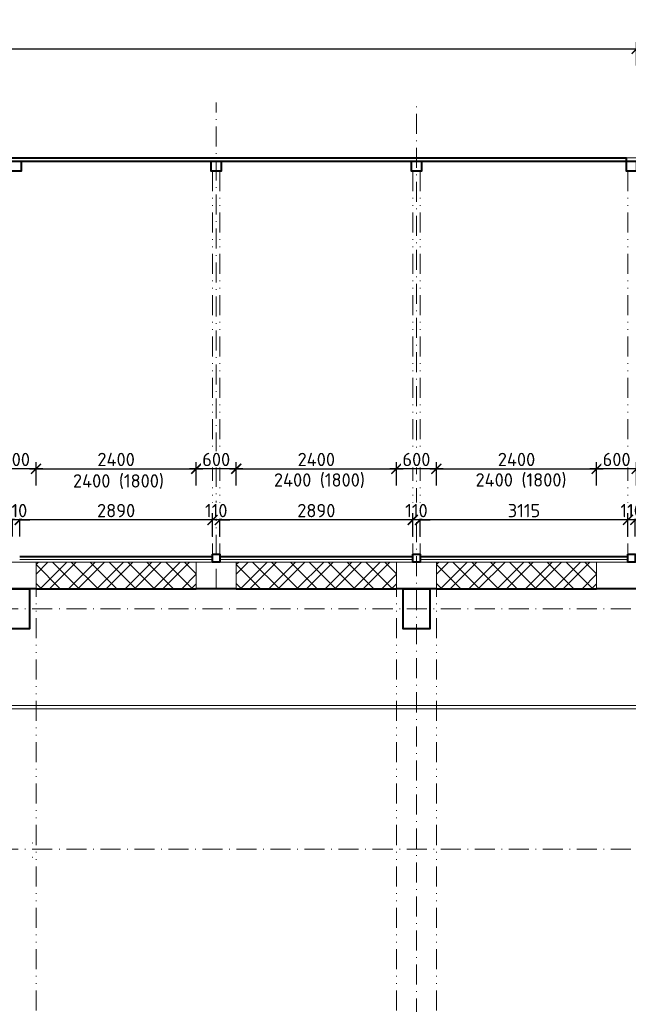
# Model space of a CAD drawing. Header units: metres. Extents: x -115250 to 1551995, y -140807 to 374743.
# Tile 59 of 205: x 72702 to 81822, y 67232 to 81988. Entities that reach past the tile are written whole.
import ezdxf

# ---------------------------------------------------------------- set-up
doc = ezdxf.new("R2010")
doc.units = ezdxf.units.M
doc.header["$LTSCALE"] = 100
doc.header["$PDMODE"] = 3
doc.header["$PDSIZE"] = 150
doc.linetypes.add('0102aČERCHOVANÁ', pattern=[5.1, 3, -1, 0.1, -1])
doc.linetypes.add('0103aDVOJČERCHOVANÁ', pattern=[6.2, 3, -1, 0.1, -1, 0.1, -1])
doc.layers.get('Defpoints').update_dxf_attribs({"lineweight": 9})
for name, color, linetype, lineweight in [('010-izolace EPS', 12, '0109IZOLACEEPS', 9), ('010-kota', 3, 'Continuous', 9), ('010-popis', 16, 'Continuous', 9), ('010-tenka', 10, 'Continuous', 15), ('010-tlusta', 10, 'Continuous', 40), ('910-osa', 8, '0102aČERCHOVANÁ', 9), ('910-tenka', 4, 'Continuous', 15), ('910-tenka nad', 4, '0103aDVOJČERCHOVANÁ', 15), ('910-tlusta', 6, 'Continuous', 40)]:
    doc.layers.add(name, color=color, linetype=linetype, lineweight=lineweight)
doc.styles.add('ISOCPEUR', font='isocpeur.ttf')
doc.linetypes.add('0109IZOLACEEPS', pattern='A,1e-05,[2,atsunami.shx,S=0.4871,R=0,X=0,Y=0],-0.9742,[2,atsunami.shx,S=0.4871,R=180,X=0,Y=0],-1e-05', length=0.97422)
doc.dimstyles.new('TSUNAMI_100', dxfattribs={"dimscale": 100, "dimtxt": 2, "dimasz": 1.5, "dimexe": 1, "dimexo": 2, "dimgap": 0.4, "dimtad": 1, "dimdec": 0, "dimrnd": 5, "dimzin": 0, "dimtxsty": 'ISOCPEUR', "dimblk1": 'ARCHTICK', "dimblk2": 'ARCHTICK', "dimsah": 1, "dimcen": 0.09, "dimdle": 1, "dimclrd": 256, "dimclre": 256, "dimclrt": 256, "dimadec": 0, "dimazin": 0, "dimtfac": 1, "dimtdec": 0, "dimtix": 1, "dimtmove": 1, "dimatfit": 3, "dimfxlon": 1, "dimtfill": 1, "dimtolj": 1, "dimtzin": 0, "dimarcsym": 0})

# ---------------------------------------------------------------- blocks, each defined once
blk = doc.blocks.new('_ARCHTICK')
at = {"color": 0, "linetype": 'ByBlock', "const_width": 0.15}
blk.add_lwpolyline([(-0.5, -0.5), (0.5, 0.5)], dxfattribs=at)
blk = doc.blocks.new('*D698')
at = {"layer": '010-kota', "lineweight": -2, "transparency": 16777216}
for p, q in [((53872, 81302), (53872, 81652)), ((81947, 81302), (81947, 81652)), ((53772, 81552), (82047, 81552))]:
    blk.add_line(p, q, dxfattribs=at)
at = {"layer": 'Defpoints', "color": 0, "transparency": 16777216}
for p in [(81947, 81552), (53872, 79869), (81947, 79869)]:
    blk.add_point(p, dxfattribs=at)
at = {"layer": '010-kota', "lineweight": -2, "transparency": 16777216, "xscale": 150, "yscale": 150, "zscale": 150, "rotation": 180}
blk.add_blockref('_ARCHTICK', (53872, 81552), dxfattribs=at)
at = {"layer": '010-kota', "lineweight": -2, "transparency": 16777216, "xscale": 150, "yscale": 150, "zscale": 150}
blk.add_blockref('_ARCHTICK', (81947, 81552), dxfattribs=at)
at = {"layer": '010-kota', "transparency": 16777216, "insert": (67910, 81692), "char_height": 200, "attachment_point": 5, "style": 'ISOCPEUR', "bg_fill": 3, "box_fill_scale": 1.1, "bg_fill_color": 256, "bg_fill_true_color": 13158600, "bg_fill_transparency": 0}
blk.add_mtext('\\A1;28075', dxfattribs=at)
blk = doc.blocks.new('*D703')
at = {"layer": '010-kota', "lineweight": -2, "transparency": 16777216}
for p, q in [((94297, 82934), (32877, 82934)), ((32977, 82684), (32977, 83034)), ((94197, 82684), (94197, 83034))]:
    blk.add_line(p, q, dxfattribs=at)
at = {"layer": 'Defpoints', "color": 0, "transparency": 16777216}
for p in [(32977, 82934), (32977, 79919), (94197, 79919)]:
    blk.add_point(p, dxfattribs=at)
at = {"layer": '010-kota', "lineweight": -2, "transparency": 16777216, "xscale": 150, "yscale": 150, "zscale": 150, "rotation": 180}
blk.add_blockref('_ARCHTICK', (32977, 82934), dxfattribs=at)
at = {"layer": '010-kota', "lineweight": -2, "transparency": 16777216, "xscale": 150, "yscale": 150, "zscale": 150}
blk.add_blockref('_ARCHTICK', (94197, 82934), dxfattribs=at)
at = {"layer": '010-kota', "transparency": 16777216, "insert": (63587, 83074), "char_height": 200, "attachment_point": 5, "style": 'ISOCPEUR', "bg_fill": 3, "box_fill_scale": 1.1, "bg_fill_color": 256, "bg_fill_true_color": 13158600, "bg_fill_transparency": 0}
blk.add_mtext('\\A1;61220', dxfattribs=at)
blk = doc.blocks.new('*D716')
at = {"layer": '010-kota', "lineweight": -2, "transparency": 16777216}
for p, q in [((72847, 75257), (75447, 75257)), ((72947, 75007), (72947, 75357)), ((75347, 75007), (75347, 75357))]:
    blk.add_line(p, q, dxfattribs=at)
at = {"layer": 'Defpoints', "color": 0, "transparency": 16777216}
for p in [(75347, 75257), (72947, 73859), (75347, 73859)]:
    blk.add_point(p, dxfattribs=at)
at = {"layer": '010-kota', "lineweight": -2, "transparency": 16777216, "xscale": 150, "yscale": 150, "zscale": 150, "rotation": 180}
blk.add_blockref('_ARCHTICK', (72947, 75257), dxfattribs=at)
at = {"layer": '010-kota', "lineweight": -2, "transparency": 16777216, "xscale": 150, "yscale": 150, "zscale": 150}
blk.add_blockref('_ARCHTICK', (75347, 75257), dxfattribs=at)
at = {"layer": '010-kota', "transparency": 16777216, "insert": (74147, 75397), "char_height": 200, "attachment_point": 5, "style": 'ISOCPEUR', "bg_fill": 3, "box_fill_scale": 1.1, "bg_fill_color": 256, "bg_fill_true_color": 13158600, "bg_fill_transparency": 0}
blk.add_mtext('\\A1;2400', dxfattribs=at)
blk = doc.blocks.new('*D717')
at = {"layer": '010-kota', "lineweight": -2, "transparency": 16777216}
for p, q in [((72847, 75257), (75447, 75257)), ((72947, 75007), (72947, 75357)), ((75347, 75007), (75347, 75357))]:
    blk.add_line(p, q, dxfattribs=at)
at = {"layer": 'Defpoints', "color": 0, "transparency": 16777216}
for p in [(75347, 75257), (72947, 73859), (75347, 73859)]:
    blk.add_point(p, dxfattribs=at)
at = {"layer": '010-kota', "lineweight": -2, "transparency": 16777216, "xscale": 150, "yscale": 150, "zscale": 150, "rotation": 180}
blk.add_blockref('_ARCHTICK', (72947, 75257), dxfattribs=at)
at = {"layer": '010-kota', "lineweight": -2, "transparency": 16777216, "xscale": 150, "yscale": 150, "zscale": 150}
blk.add_blockref('_ARCHTICK', (75347, 75257), dxfattribs=at)
at = {"layer": '010-kota', "transparency": 16777216, "insert": (74182, 75066), "char_height": 200, "attachment_point": 5, "style": 'ISOCPEUR', "bg_fill": 3, "box_fill_scale": 1.1, "bg_fill_color": 256, "bg_fill_true_color": 13158600, "bg_fill_transparency": 0}
blk.add_mtext('\\A1;2400 (1800)', dxfattribs=at)
blk = doc.blocks.new('*D718')
at = {"layer": '010-kota', "lineweight": -2, "transparency": 16777216}
for p, q in [((75847, 75257), (78447, 75257)), ((75947, 75007), (75947, 75357)), ((78347, 75007), (78347, 75357))]:
    blk.add_line(p, q, dxfattribs=at)
at = {"layer": 'Defpoints', "color": 0, "transparency": 16777216}
for p in [(78347, 75257), (75947, 73859), (78347, 73859)]:
    blk.add_point(p, dxfattribs=at)
at = {"layer": '010-kota', "lineweight": -2, "transparency": 16777216, "xscale": 150, "yscale": 150, "zscale": 150, "rotation": 180}
blk.add_blockref('_ARCHTICK', (75947, 75257), dxfattribs=at)
at = {"layer": '010-kota', "lineweight": -2, "transparency": 16777216, "xscale": 150, "yscale": 150, "zscale": 150}
blk.add_blockref('_ARCHTICK', (78347, 75257), dxfattribs=at)
at = {"layer": '010-kota', "transparency": 16777216, "insert": (77147, 75397), "char_height": 200, "attachment_point": 5, "style": 'ISOCPEUR', "bg_fill": 3, "box_fill_scale": 1.1, "bg_fill_color": 256, "bg_fill_true_color": 13158600, "bg_fill_transparency": 0}
blk.add_mtext('\\A1;2400', dxfattribs=at)
blk = doc.blocks.new('*D719')
at = {"layer": '010-kota', "lineweight": -2, "transparency": 16777216}
for p, q in [((75847, 75257), (78447, 75257)), ((75947, 75007), (75947, 75357)), ((78347, 75007), (78347, 75357))]:
    blk.add_line(p, q, dxfattribs=at)
at = {"layer": 'Defpoints', "color": 0, "transparency": 16777216}
for p in [(78347, 75257), (75947, 73859), (78347, 73859)]:
    blk.add_point(p, dxfattribs=at)
at = {"layer": '010-kota', "lineweight": -2, "transparency": 16777216, "xscale": 150, "yscale": 150, "zscale": 150, "rotation": 180}
blk.add_blockref('_ARCHTICK', (75947, 75257), dxfattribs=at)
at = {"layer": '010-kota', "lineweight": -2, "transparency": 16777216, "xscale": 150, "yscale": 150, "zscale": 150}
blk.add_blockref('_ARCHTICK', (78347, 75257), dxfattribs=at)
at = {"layer": '010-kota', "transparency": 16777216, "insert": (77193, 75080), "char_height": 200, "attachment_point": 5, "style": 'ISOCPEUR', "bg_fill": 3, "box_fill_scale": 1.1, "bg_fill_color": 256, "bg_fill_true_color": 13158600, "bg_fill_transparency": 0}
blk.add_mtext('\\A1;2400 (1800)', dxfattribs=at)
blk = doc.blocks.new('*D720')
at = {"layer": '010-kota', "lineweight": -2, "transparency": 16777216}
for p, q in [((78847, 75257), (81447, 75257)), ((78947, 75007), (78947, 75357)), ((81347, 75007), (81347, 75357))]:
    blk.add_line(p, q, dxfattribs=at)
at = {"layer": 'Defpoints', "color": 0, "transparency": 16777216}
for p in [(81347, 75257), (78947, 73859), (81347, 73859)]:
    blk.add_point(p, dxfattribs=at)
at = {"layer": '010-kota', "lineweight": -2, "transparency": 16777216, "xscale": 150, "yscale": 150, "zscale": 150, "rotation": 180}
blk.add_blockref('_ARCHTICK', (78947, 75257), dxfattribs=at)
at = {"layer": '010-kota', "lineweight": -2, "transparency": 16777216, "xscale": 150, "yscale": 150, "zscale": 150}
blk.add_blockref('_ARCHTICK', (81347, 75257), dxfattribs=at)
at = {"layer": '010-kota', "transparency": 16777216, "insert": (80147, 75397), "char_height": 200, "attachment_point": 5, "style": 'ISOCPEUR', "bg_fill": 3, "box_fill_scale": 1.1, "bg_fill_color": 256, "bg_fill_true_color": 13158600, "bg_fill_transparency": 0}
blk.add_mtext('\\A1;2400', dxfattribs=at)
blk = doc.blocks.new('*D721')
at = {"layer": '010-kota', "lineweight": -2, "transparency": 16777216}
for p, q in [((78847, 75257), (81447, 75257)), ((78947, 75007), (78947, 75357)), ((81347, 75007), (81347, 75357))]:
    blk.add_line(p, q, dxfattribs=at)
at = {"layer": 'Defpoints', "color": 0, "transparency": 16777216}
for p in [(81347, 75257), (78947, 73859), (81347, 73859)]:
    blk.add_point(p, dxfattribs=at)
at = {"layer": '010-kota', "lineweight": -2, "transparency": 16777216, "xscale": 150, "yscale": 150, "zscale": 150, "rotation": 180}
blk.add_blockref('_ARCHTICK', (78947, 75257), dxfattribs=at)
at = {"layer": '010-kota', "lineweight": -2, "transparency": 16777216, "xscale": 150, "yscale": 150, "zscale": 150}
blk.add_blockref('_ARCHTICK', (81347, 75257), dxfattribs=at)
at = {"layer": '010-kota', "transparency": 16777216, "insert": (80214, 75081), "char_height": 200, "attachment_point": 5, "style": 'ISOCPEUR', "bg_fill": 3, "box_fill_scale": 1.1, "bg_fill_color": 256, "bg_fill_true_color": 13158600, "bg_fill_transparency": 0}
blk.add_mtext('\\A1;2400 (1800)', dxfattribs=at)
blk = doc.blocks.new('*D732')
at = {"layer": '010-kota', "lineweight": -2, "transparency": 16777216}
for p, q in [((82047, 75257), (81247, 75257)), ((81347, 75007), (81347, 75357)), ((81947, 75007), (81947, 75357))]:
    blk.add_line(p, q, dxfattribs=at)
at = {"layer": 'Defpoints', "color": 0, "transparency": 16777216}
for p in [(81347, 73859), (81947, 73859)]:
    blk.add_point(p, dxfattribs=at)
at = {"layer": '010-kota', "lineweight": -2, "transparency": 16777216, "xscale": 150, "yscale": 150, "zscale": 150, "rotation": 180}
blk.add_blockref('_ARCHTICK', (81347, 75257), dxfattribs=at)
at = {"layer": '010-kota', "lineweight": -2, "transparency": 16777216, "xscale": 150, "yscale": 150, "zscale": 150}
blk.add_blockref('_ARCHTICK', (81947, 75257), dxfattribs=at)
at = {"layer": '010-kota', "transparency": 16777216, "insert": (81647, 75397), "char_height": 200, "attachment_point": 5, "style": 'ISOCPEUR', "bg_fill": 3, "box_fill_scale": 1.1, "bg_fill_color": 256, "bg_fill_true_color": 13158600, "bg_fill_transparency": 0}
blk.add_mtext('\\A1;600', dxfattribs=at)
at = {"layer": 'Defpoints', "color": 0, "transparency": 16777216}
blk.add_point((81347, 75257), dxfattribs=at)
blk = doc.blocks.new('*D733')
at = {"layer": '010-kota', "lineweight": -2, "transparency": 16777216}
for p, q in [((79047, 75257), (78247, 75257)), ((78347, 75007), (78347, 75357)), ((78947, 75007), (78947, 75357))]:
    blk.add_line(p, q, dxfattribs=at)
at = {"layer": 'Defpoints', "color": 0, "transparency": 16777216}
for p in [(78347, 73859), (78947, 73859)]:
    blk.add_point(p, dxfattribs=at)
at = {"layer": '010-kota', "lineweight": -2, "transparency": 16777216, "xscale": 150, "yscale": 150, "zscale": 150, "rotation": 180}
blk.add_blockref('_ARCHTICK', (78347, 75257), dxfattribs=at)
at = {"layer": '010-kota', "lineweight": -2, "transparency": 16777216, "xscale": 150, "yscale": 150, "zscale": 150}
blk.add_blockref('_ARCHTICK', (78947, 75257), dxfattribs=at)
at = {"layer": '010-kota', "transparency": 16777216, "insert": (78647, 75397), "char_height": 200, "attachment_point": 5, "style": 'ISOCPEUR', "bg_fill": 3, "box_fill_scale": 1.1, "bg_fill_color": 256, "bg_fill_true_color": 13158600, "bg_fill_transparency": 0}
blk.add_mtext('\\A1;600', dxfattribs=at)
at = {"layer": 'Defpoints', "color": 0, "transparency": 16777216}
blk.add_point((78347, 75257), dxfattribs=at)
blk = doc.blocks.new('*D734')
at = {"layer": '010-kota', "lineweight": -2, "transparency": 16777216}
for p, q in [((76047, 75257), (75247, 75257)), ((75347, 75007), (75347, 75357)), ((75947, 75007), (75947, 75357))]:
    blk.add_line(p, q, dxfattribs=at)
at = {"layer": 'Defpoints', "color": 0, "transparency": 16777216}
for p in [(75347, 73859), (75947, 73859)]:
    blk.add_point(p, dxfattribs=at)
at = {"layer": '010-kota', "lineweight": -2, "transparency": 16777216, "xscale": 150, "yscale": 150, "zscale": 150, "rotation": 180}
blk.add_blockref('_ARCHTICK', (75347, 75257), dxfattribs=at)
at = {"layer": '010-kota', "lineweight": -2, "transparency": 16777216, "xscale": 150, "yscale": 150, "zscale": 150}
blk.add_blockref('_ARCHTICK', (75947, 75257), dxfattribs=at)
at = {"layer": '010-kota', "transparency": 16777216, "insert": (75647, 75397), "char_height": 200, "attachment_point": 5, "style": 'ISOCPEUR', "bg_fill": 3, "box_fill_scale": 1.1, "bg_fill_color": 256, "bg_fill_true_color": 13158600, "bg_fill_transparency": 0}
blk.add_mtext('\\A1;600', dxfattribs=at)
at = {"layer": 'Defpoints', "color": 0, "transparency": 16777216}
blk.add_point((75347, 75257), dxfattribs=at)
blk = doc.blocks.new('*D735')
at = {"layer": '010-kota', "lineweight": -2, "transparency": 16777216}
for p, q in [((73047, 75257), (72247, 75257)), ((72347, 75007), (72347, 75357)), ((72947, 75007), (72947, 75357))]:
    blk.add_line(p, q, dxfattribs=at)
at = {"layer": 'Defpoints', "color": 0, "transparency": 16777216}
for p in [(72347, 73859), (72947, 73859)]:
    blk.add_point(p, dxfattribs=at)
at = {"layer": '010-kota', "lineweight": -2, "transparency": 16777216, "xscale": 150, "yscale": 150, "zscale": 150, "rotation": 180}
blk.add_blockref('_ARCHTICK', (72347, 75257), dxfattribs=at)
at = {"layer": '010-kota', "lineweight": -2, "transparency": 16777216, "xscale": 150, "yscale": 150, "zscale": 150}
blk.add_blockref('_ARCHTICK', (72947, 75257), dxfattribs=at)
at = {"layer": '010-kota', "transparency": 16777216, "insert": (72647, 75397), "char_height": 200, "attachment_point": 5, "style": 'ISOCPEUR', "bg_fill": 3, "box_fill_scale": 1.1, "bg_fill_color": 256, "bg_fill_true_color": 13158600, "bg_fill_transparency": 0}
blk.add_mtext('\\A1;600', dxfattribs=at)
at = {"layer": 'Defpoints', "color": 0, "transparency": 16777216}
blk.add_point((72347, 75257), dxfattribs=at)
blk = doc.blocks.new('*D811')
at = {"layer": '010-kota', "lineweight": -2, "transparency": 16777216}
for p, q in [((81817, 74241), (81817, 74591)), ((81927, 74241), (81927, 74591)), ((81817, 74491), (81667, 74491)), ((81927, 74491), (81817, 74491)), ((81927, 74491), (82077, 74491))]:
    blk.add_line(p, q, dxfattribs=at)
at = {"layer": 'Defpoints', "color": 0, "transparency": 16777216}
for p in [(81817, 73979), (81927, 73979)]:
    blk.add_point(p, dxfattribs=at)
at = {"layer": '010-kota', "lineweight": -2, "transparency": 16777216, "xscale": 150, "yscale": 150, "zscale": 150}
blk.add_blockref('_ARCHTICK', (81817, 74491), dxfattribs=at)
at = {"layer": '010-kota', "lineweight": -2, "transparency": 16777216, "xscale": 150, "yscale": 150, "zscale": 150, "rotation": 180}
blk.add_blockref('_ARCHTICK', (81927, 74491), dxfattribs=at)
at = {"layer": '010-kota', "transparency": 16777216, "insert": (81872, 74631), "char_height": 200, "attachment_point": 5, "style": 'ISOCPEUR', "bg_fill": 3, "box_fill_scale": 1.1, "bg_fill_color": 256, "bg_fill_true_color": 13158600, "bg_fill_transparency": 0}
blk.add_mtext('\\A1;110', dxfattribs=at)
at = {"layer": 'Defpoints', "color": 0, "transparency": 16777216}
blk.add_point((81817, 74491), dxfattribs=at)
blk = doc.blocks.new('*D812')
at = {"layer": '010-kota', "lineweight": -2, "transparency": 16777216}
for p, q in [((78702, 74241), (78702, 74591)), ((81817, 74241), (81817, 74591)), ((81917, 74491), (78602, 74491))]:
    blk.add_line(p, q, dxfattribs=at)
at = {"layer": 'Defpoints', "color": 0, "transparency": 16777216}
for p in [(78702, 74491), (78702, 73979), (81817, 73979)]:
    blk.add_point(p, dxfattribs=at)
at = {"layer": '010-kota', "lineweight": -2, "transparency": 16777216, "xscale": 150, "yscale": 150, "zscale": 150, "rotation": 180}
blk.add_blockref('_ARCHTICK', (78702, 74491), dxfattribs=at)
at = {"layer": '010-kota', "lineweight": -2, "transparency": 16777216, "xscale": 150, "yscale": 150, "zscale": 150}
blk.add_blockref('_ARCHTICK', (81817, 74491), dxfattribs=at)
at = {"layer": '010-kota', "transparency": 16777216, "insert": (80259, 74631), "char_height": 200, "attachment_point": 5, "style": 'ISOCPEUR', "bg_fill": 3, "box_fill_scale": 1.1, "bg_fill_color": 256, "bg_fill_true_color": 13158600, "bg_fill_transparency": 0}
blk.add_mtext('\\A1;3115', dxfattribs=at)
blk = doc.blocks.new('*D813')
at = {"layer": '010-kota', "lineweight": -2, "transparency": 16777216}
for p, q in [((78592, 74241), (78592, 74591)), ((78702, 74241), (78702, 74591)), ((78592, 74491), (78442, 74491)), ((78702, 74491), (78592, 74491)), ((78702, 74491), (78852, 74491))]:
    blk.add_line(p, q, dxfattribs=at)
at = {"layer": 'Defpoints', "color": 0, "transparency": 16777216}
for p in [(78592, 73979), (78702, 73979)]:
    blk.add_point(p, dxfattribs=at)
at = {"layer": '010-kota', "lineweight": -2, "transparency": 16777216, "xscale": 150, "yscale": 150, "zscale": 150}
blk.add_blockref('_ARCHTICK', (78592, 74491), dxfattribs=at)
at = {"layer": '010-kota', "lineweight": -2, "transparency": 16777216, "xscale": 150, "yscale": 150, "zscale": 150, "rotation": 180}
blk.add_blockref('_ARCHTICK', (78702, 74491), dxfattribs=at)
at = {"layer": '010-kota', "transparency": 16777216, "insert": (78647, 74631), "char_height": 200, "attachment_point": 5, "style": 'ISOCPEUR', "bg_fill": 3, "box_fill_scale": 1.1, "bg_fill_color": 256, "bg_fill_true_color": 13158600, "bg_fill_transparency": 0}
blk.add_mtext('\\A1;110', dxfattribs=at)
at = {"layer": 'Defpoints', "color": 0, "transparency": 16777216}
blk.add_point((78592, 74491), dxfattribs=at)
blk = doc.blocks.new('*D814')
at = {"layer": '010-kota', "lineweight": -2, "transparency": 16777216}
for p, q in [((75702, 74241), (75702, 74591)), ((78592, 74241), (78592, 74591)), ((78692, 74491), (75602, 74491))]:
    blk.add_line(p, q, dxfattribs=at)
at = {"layer": 'Defpoints', "color": 0, "transparency": 16777216}
for p in [(75702, 74491), (75702, 73979), (78592, 73979)]:
    blk.add_point(p, dxfattribs=at)
at = {"layer": '010-kota', "lineweight": -2, "transparency": 16777216, "xscale": 150, "yscale": 150, "zscale": 150, "rotation": 180}
blk.add_blockref('_ARCHTICK', (75702, 74491), dxfattribs=at)
at = {"layer": '010-kota', "lineweight": -2, "transparency": 16777216, "xscale": 150, "yscale": 150, "zscale": 150}
blk.add_blockref('_ARCHTICK', (78592, 74491), dxfattribs=at)
at = {"layer": '010-kota', "transparency": 16777216, "insert": (77147, 74631), "char_height": 200, "attachment_point": 5, "style": 'ISOCPEUR', "bg_fill": 3, "box_fill_scale": 1.1, "bg_fill_color": 256, "bg_fill_true_color": 13158600, "bg_fill_transparency": 0}
blk.add_mtext('\\A1;2890', dxfattribs=at)
blk = doc.blocks.new('*D815')
at = {"layer": '010-kota', "lineweight": -2, "transparency": 16777216}
for p, q in [((75592, 74241), (75592, 74591)), ((75702, 74241), (75702, 74591)), ((75592, 74491), (75442, 74491)), ((75702, 74491), (75592, 74491)), ((75702, 74491), (75852, 74491))]:
    blk.add_line(p, q, dxfattribs=at)
at = {"layer": 'Defpoints', "color": 0, "transparency": 16777216}
for p in [(75592, 73979), (75702, 73979)]:
    blk.add_point(p, dxfattribs=at)
at = {"layer": '010-kota', "lineweight": -2, "transparency": 16777216, "xscale": 150, "yscale": 150, "zscale": 150}
blk.add_blockref('_ARCHTICK', (75592, 74491), dxfattribs=at)
at = {"layer": '010-kota', "lineweight": -2, "transparency": 16777216, "xscale": 150, "yscale": 150, "zscale": 150, "rotation": 180}
blk.add_blockref('_ARCHTICK', (75702, 74491), dxfattribs=at)
at = {"layer": '010-kota', "transparency": 16777216, "insert": (75647, 74631), "char_height": 200, "attachment_point": 5, "style": 'ISOCPEUR', "bg_fill": 3, "box_fill_scale": 1.1, "bg_fill_color": 256, "bg_fill_true_color": 13158600, "bg_fill_transparency": 0}
blk.add_mtext('\\A1;110', dxfattribs=at)
at = {"layer": 'Defpoints', "color": 0, "transparency": 16777216}
blk.add_point((75592, 74491), dxfattribs=at)
blk = doc.blocks.new('*D816')
at = {"layer": '010-kota', "lineweight": -2, "transparency": 16777216}
for p, q in [((72702, 74241), (72702, 74591)), ((75592, 74241), (75592, 74591)), ((75692, 74491), (72602, 74491))]:
    blk.add_line(p, q, dxfattribs=at)
at = {"layer": 'Defpoints', "color": 0, "transparency": 16777216}
for p in [(72702, 74491), (72702, 73979), (75592, 73979)]:
    blk.add_point(p, dxfattribs=at)
at = {"layer": '010-kota', "lineweight": -2, "transparency": 16777216, "xscale": 150, "yscale": 150, "zscale": 150, "rotation": 180}
blk.add_blockref('_ARCHTICK', (72702, 74491), dxfattribs=at)
at = {"layer": '010-kota', "lineweight": -2, "transparency": 16777216, "xscale": 150, "yscale": 150, "zscale": 150}
blk.add_blockref('_ARCHTICK', (75592, 74491), dxfattribs=at)
at = {"layer": '010-kota', "transparency": 16777216, "insert": (74147, 74631), "char_height": 200, "attachment_point": 5, "style": 'ISOCPEUR', "bg_fill": 3, "box_fill_scale": 1.1, "bg_fill_color": 256, "bg_fill_true_color": 13158600, "bg_fill_transparency": 0}
blk.add_mtext('\\A1;2890', dxfattribs=at)
blk = doc.blocks.new('*D817')
at = {"layer": '010-kota', "lineweight": -2, "transparency": 16777216}
for p, q in [((72592, 74241), (72592, 74591)), ((72702, 74241), (72702, 74591)), ((72592, 74491), (72442, 74491)), ((72702, 74491), (72592, 74491)), ((72702, 74491), (72852, 74491))]:
    blk.add_line(p, q, dxfattribs=at)
at = {"layer": 'Defpoints', "color": 0, "transparency": 16777216}
for p in [(72592, 73979), (72702, 73979)]:
    blk.add_point(p, dxfattribs=at)
at = {"layer": '010-kota', "lineweight": -2, "transparency": 16777216, "xscale": 150, "yscale": 150, "zscale": 150}
blk.add_blockref('_ARCHTICK', (72592, 74491), dxfattribs=at)
at = {"layer": '010-kota', "lineweight": -2, "transparency": 16777216, "xscale": 150, "yscale": 150, "zscale": 150, "rotation": 180}
blk.add_blockref('_ARCHTICK', (72702, 74491), dxfattribs=at)
at = {"layer": '010-kota', "transparency": 16777216, "insert": (72647, 74631), "char_height": 200, "attachment_point": 5, "style": 'ISOCPEUR', "bg_fill": 3, "box_fill_scale": 1.1, "bg_fill_color": 256, "bg_fill_true_color": 13158600, "bg_fill_transparency": 0}
blk.add_mtext('\\A1;110', dxfattribs=at)
at = {"layer": 'Defpoints', "color": 0, "transparency": 16777216}
blk.add_point((72592, 74491), dxfattribs=at)

msp = doc.modelspace()

# ---------------------------------------------------------------- linework, layer by layer
at = {"color": 0, "flags": 128}
for points in [[(72892, 69645.4), (72890, 69645.4)], [(72892, 69430.4), (72890, 69430.4)]]:
    msp.add_lwpolyline(points, dxfattribs=at)
at = {"layer": '010-tlusta'}
for p, q in [((72947, 73459.3), (75347, 73459.3)), ((75947, 73459.3), (78347, 73459.3)), ((78947, 73459.3), (81347, 73459.3))]:
    msp.add_line(p, q, dxfattribs=at)
at = {"layer": '910-osa'}
for p, q in [((75647, 73459.3), (75647, 80747.3)), ((78646.7, 55287.6), (78646.7, 80747.3)), ((78646.7, 55287.6), (78646.7, 76968.6)), ((40251.2, 73159.3), (114311.8, 73159.3)), ((40251.2, 69559.3), (114311.8, 69559.3))]:
    msp.add_line(p, q, dxfattribs=at)
at = {"layer": '910-tenka'}
for p, q in [((75347, 73859.3), (72947, 73859.3)), ((78347, 73859.3), (75947, 73859.3)), ((81347, 73859.3), (78947, 73859.3)), ((72946.7, 73461.6), (75347, 73461.6)), ((72947, 73459.3), (75347.2, 73459.3)), ((75946.7, 73459.3), (78347, 73459.3)), ((75947, 73459.3), (78347.2, 73459.3)), ((81347, 73459.3), (78947, 73459.3)), ((78947, 73459.3), (81347.2, 73459.3))]:
    msp.add_line(p, q, dxfattribs=at)
msp.add_lwpolyline([(66647, 71659.3), (84346.7, 71659.3), (84346.7, 71709.3), (66647, 71709.3)], close=True, dxfattribs=at)
at = {"layer": '910-tenka nad', "linetype": '0103aDVOJČERCHOVANÁ'}
for p, q in [((81797.1, 79919.3), (84907.1, 79919.3)), ((75592, 79719.3), (75592, 73859.3)), ((75702, 79719.3), (75702, 73859.3)), ((78591.7, 79719.3), (78591.7, 73859.3)), ((78701.7, 79719.3), (78701.7, 73859.3)), ((81817.1, 79719.3), (81817.1, 73859.3)), ((72946.7, 58459.3), (72946.7, 73459.3)), ((78346.7, 58459.3), (78346.7, 73459.3)), ((78946.7, 58459.3), (78946.7, 73459.3))]:
    msp.add_line(p, q, dxfattribs=at)
at = {"layer": '910-tenka nad'}
for p, q in [((72947, 73459.3), (75347, 73459.3)), ((75947, 73459.3), (78347, 73459.3)), ((78947, 73459.3), (81347, 73459.3))]:
    msp.add_line(p, q, dxfattribs=at)
at = {"layer": '910-tlusta'}
for p, q in [((54022, 79919.3), (81797.1, 79919.3)), ((54022, 79869.3), (81947.1, 79869.3)), ((81797.1, 79869.3), (81797.1, 79919.3)), ((72947, 73459.3), (72347, 73459.3)), ((72947, 73459.3), (72846.7, 73459.3)), ((75946.7, 73459.3), (75346.7, 73459.3)), ((75946.7, 73459.3), (75346.7, 73459.3)), ((78446.7, 73459.3), (78347, 73459.3)), ((78947, 73459.3), (78347, 73459.3)), ((78947, 73459.3), (78846.7, 73459.3)), ((81947, 73459.3), (81347, 73459.3)), ((81947, 73459.3), (81347, 73459.3))]:
    msp.add_line(p, q, dxfattribs=at)
for points in [[(72572, 79869.3), (72722, 79869.3), (72722, 79719.3), (72572, 79719.3)], [(75572, 79869.3), (75722, 79869.3), (75722, 79719.3), (75572, 79719.3)], [(78571.7, 79869.3), (78721.7, 79869.3), (78721.7, 79719.3), (78571.7, 79719.3)], [(81797.1, 79869.3), (81947.1, 79869.3), (81947.1, 79719.3), (81797.1, 79719.3)], [(75592, 73979.3), (75702, 73979.3), (75702, 73859.3), (75592, 73859.3)], [(78591.7, 73979.3), (78701.7, 73979.3), (78701.7, 73859.3), (78591.7, 73859.3)], [(81817.1, 73979.3), (81927.1, 73979.3), (81927.1, 73859.3), (81817.1, 73859.3)], [(72446.7, 73459.3), (72846.7, 73459.3), (72846.7, 72859.3), (72446.7, 72859.3)], [(78446.7, 73459.3), (78846.7, 73459.3), (78846.7, 72859.3), (78446.7, 72859.3)]]:
    msp.add_lwpolyline(points, close=True, dxfattribs=at)

# ---------------------------------------------------------------- next in the draw order: dimensions: what is measured, and where the dimension line sits
at = {"layer": '010-kota'}
for base, p1, p2, picture, middle in [((81947.1, 81551.6), (53872, 79869.3), (81947.1, 79869.3), '*D698', (67909.6, 81691.6)), ((75347, 75256.7), (72947, 73859.3), (75347, 73859.3), '*D716', (74147, 75396.7)), ((78347, 75256.7), (75947, 73859.3), (78347, 73859.3), '*D718', (77147, 75396.7)), ((81347, 75256.7), (78947, 73859.3), (81347, 73859.3), '*D720', (80147, 75396.7))]:
    dim = msp.add_linear_dim(base=base, p1=p1, p2=p2, dimstyle='TSUNAMI_100', dxfattribs=at)
    dim.commit()
    dim.dimension.update_dxf_attribs({"geometry": picture, "text_midpoint": middle})

# ---------------------------------------------------------------- next in the draw order: dimensions: what is measured, and where the dimension line sits
dim = msp.add_linear_dim(base=(32976.7, 82934.1), p1=(94196.7, 79919.3), p2=(32976.7, 79919.3), dimstyle='TSUNAMI_100', dxfattribs=at)
dim.commit()
dim.dimension.update_dxf_attribs({"geometry": '*D703', "text_midpoint": (63586.7, 83074.1)})
for base, p1, p2, picture, middle in [((75347, 75256.7), (72947, 73859.3), (75347, 73859.3), '*D717', (74182.2, 75065.9)), ((78347, 75256.7), (75947, 73859.3), (78347, 73859.3), '*D719', (77192.5, 75080.1)), ((81347, 75256.7), (78947, 73859.3), (81347, 73859.3), '*D721', (80214.1, 75080.9))]:
    dim = msp.add_linear_dim(base=base, p1=p1, p2=p2, text='2400 (1800)', dimstyle='TSUNAMI_100', override={"dimtmove": 2}, dxfattribs=at)
    dim.commit()
    dim.dimension.update_dxf_attribs({"geometry": picture, "text_midpoint": middle, "dimtype": 160})

# ---------------------------------------------------------------- next in the draw order: dimensions: what is measured, and where the dimension line sits
for base, p1, p2, picture, middle in [((72347, 75256.7), (72947, 73859.3), (72347, 73859.3), '*D735', (72647, 75396.7)), ((75347, 75256.7), (75947, 73859.3), (75347, 73859.3), '*D734', (75647, 75396.7)), ((78347, 75256.7), (78947, 73859.3), (78347, 73859.3), '*D733', (78647, 75396.7)), ((81347, 75256.7), (81947, 73859.3), (81347, 73859.3), '*D732', (81647, 75396.7))]:
    dim = msp.add_linear_dim(base=base, p1=p1, p2=p2, dimstyle='TSUNAMI_100', dxfattribs=at)
    dim.commit()
    dim.dimension.update_dxf_attribs({"geometry": picture, "text_midpoint": middle})

# ---------------------------------------------------------------- next in the draw order: hatches: boundary and pattern name
at = {"layer": '010-popis', "transparency": 33554687}
h = msp.add_hatch(dxfattribs=at)
h.set_pattern_fill('ZDIVO-STR_PEV', color=256, scale=100)
h.set_pattern_definition([(45, (-15299.7, 1e-11), (-212.132, 212.132), []), (45, (-15158.28, 1e-11), (-212.132, 212.132), []), (135, (-15299.7, 1e-11), (-141.42136, -141.42136), [])])
h.paths.add_polyline_path([(72947, 73859.3), (75347, 73859.3), (75347, 73459.3), (72947, 73459.3)])
h = msp.add_hatch(dxfattribs=at)
h.set_pattern_fill('ZDIVO-STR_PEV', color=256, scale=100)
h.set_pattern_definition([(45, (-12299.7, 1e-11), (-212.132, 212.132), []), (45, (-12158.28, 1e-11), (-212.132, 212.132), []), (135, (-12299.7, 1e-11), (-141.42136, -141.42136), [])])
h.paths.add_polyline_path([(75947, 73859.3), (78347, 73859.3), (78347, 73459.3), (75947, 73459.3)])
h = msp.add_hatch(dxfattribs=at)
h.set_pattern_fill('ZDIVO-STR_PEV', color=256, scale=100)
h.set_pattern_definition([(45, (-9299.7, 0), (-212.132, 212.132), []), (45, (-9158.28, 0), (-212.132, 212.132), []), (135, (-9299.7, 0), (-141.42136, -141.42136), [])])
h.paths.add_polyline_path([(78947, 73859.3), (81347, 73859.3), (81347, 73459.3), (78947, 73459.3)])

# ---------------------------------------------------------------- next in the draw order: linework, layer by layer
at = {"layer": '010-izolace EPS', "ltscale": 0.8}
for p, q in [((75592, 73899.3), (72702.3, 73899.3)), ((78591.7, 73899.3), (75702, 73899.3)), ((81817.1, 73899.3), (78701.7, 73899.3))]:
    msp.add_line(p, q, dxfattribs=at)
at = {"layer": '010-tenka'}
for p, q in [((72947, 73859.3), (75347, 73859.3)), ((75947, 73859.3), (78347, 73859.3)), ((78947, 73859.3), (81347, 73859.3))]:
    msp.add_line(p, q, dxfattribs=at)
at = {"layer": '010-tlusta'}
for p, q in [((75592, 73939.3), (72702.3, 73939.3)), ((78591.7, 73939.3), (75702, 73939.3)), ((81817.1, 73939.3), (78701.7, 73939.3))]:
    msp.add_line(p, q, dxfattribs=at)
at = {"layer": '910-tenka'}
for p, q in [((72347, 73859.3), (72947, 73859.3)), ((72947, 73859.3), (75347, 73859.3)), ((72947, 73859.3), (72947, 73459.3)), ((75347, 73859.3), (75347.2, 73459.3)), ((75347, 73859.3), (75947, 73859.3)), ((75947, 73859.3), (78347, 73859.3)), ((75947, 73859.3), (75947, 73459.3)), ((78347, 73859.3), (78347.2, 73459.3)), ((78347, 73859.3), (78947, 73859.3)), ((78947, 73859.3), (81347, 73859.3)), ((78947, 73859.3), (78947, 73459.3)), ((81347, 73859.3), (81347.2, 73459.3)), ((81347, 73859.3), (81947, 73859.3))]:
    msp.add_line(p, q, dxfattribs=at)

# ---------------------------------------------------------------- next in the draw order: dimensions: what is measured, and where the dimension line sits
at = {"layer": '010-kota'}
dim = msp.add_linear_dim(base=(81817.1, 74491.4), p1=(81927.1, 73979.3), p2=(81817.1, 73979.3), dimstyle='TSUNAMI_100', dxfattribs=at)
dim.commit()
dim.dimension.update_dxf_attribs({"geometry": '*D811', "text_midpoint": (81872.1, 74631.4)})

# ---------------------------------------------------------------- next in the draw order: dimensions: what is measured, and where the dimension line sits
dim = msp.add_linear_dim(base=(78701.7, 74491.4), p1=(81817.1, 73979.3), p2=(78701.7, 73979.3), dimstyle='TSUNAMI_100', dxfattribs=at)
dim.commit()
dim.dimension.update_dxf_attribs({"geometry": '*D812', "text_midpoint": (80259.4, 74631.4)})

# ---------------------------------------------------------------- next in the draw order: dimensions: what is measured, and where the dimension line sits
dim = msp.add_linear_dim(base=(78591.7, 74491.4), p1=(78701.7, 73979.3), p2=(78591.7, 73979.3), dimstyle='TSUNAMI_100', dxfattribs=at)
dim.commit()
dim.dimension.update_dxf_attribs({"geometry": '*D813', "text_midpoint": (78646.7, 74631.4)})

# ---------------------------------------------------------------- next in the draw order: dimensions: what is measured, and where the dimension line sits
dim = msp.add_linear_dim(base=(75702, 74491.4), p1=(78591.7, 73979.3), p2=(75702, 73979.3), dimstyle='TSUNAMI_100', dxfattribs=at)
dim.commit()
dim.dimension.update_dxf_attribs({"geometry": '*D814', "text_midpoint": (77146.9, 74631.4)})

# ---------------------------------------------------------------- next in the draw order: dimensions: what is measured, and where the dimension line sits
dim = msp.add_linear_dim(base=(75592, 74491.4), p1=(75702, 73979.3), p2=(75592, 73979.3), dimstyle='TSUNAMI_100', dxfattribs=at)
dim.commit()
dim.dimension.update_dxf_attribs({"geometry": '*D815', "text_midpoint": (75647, 74631.4)})

# ---------------------------------------------------------------- next in the draw order: dimensions: what is measured, and where the dimension line sits
dim = msp.add_linear_dim(base=(72702, 74491.4), p1=(75592, 73979.3), p2=(72702, 73979.3), dimstyle='TSUNAMI_100', dxfattribs=at)
dim.commit()
dim.dimension.update_dxf_attribs({"geometry": '*D816', "text_midpoint": (74147, 74631.4)})

# ---------------------------------------------------------------- next in the draw order: dimensions: what is measured, and where the dimension line sits
dim = msp.add_linear_dim(base=(72592, 74491.4), p1=(72702, 73979.3), p2=(72592, 73979.3), dimstyle='TSUNAMI_100', dxfattribs=at)
dim.commit()
dim.dimension.update_dxf_attribs({"geometry": '*D817', "text_midpoint": (72647, 74631.4)})

doc.saveas('drawing.dxf')
